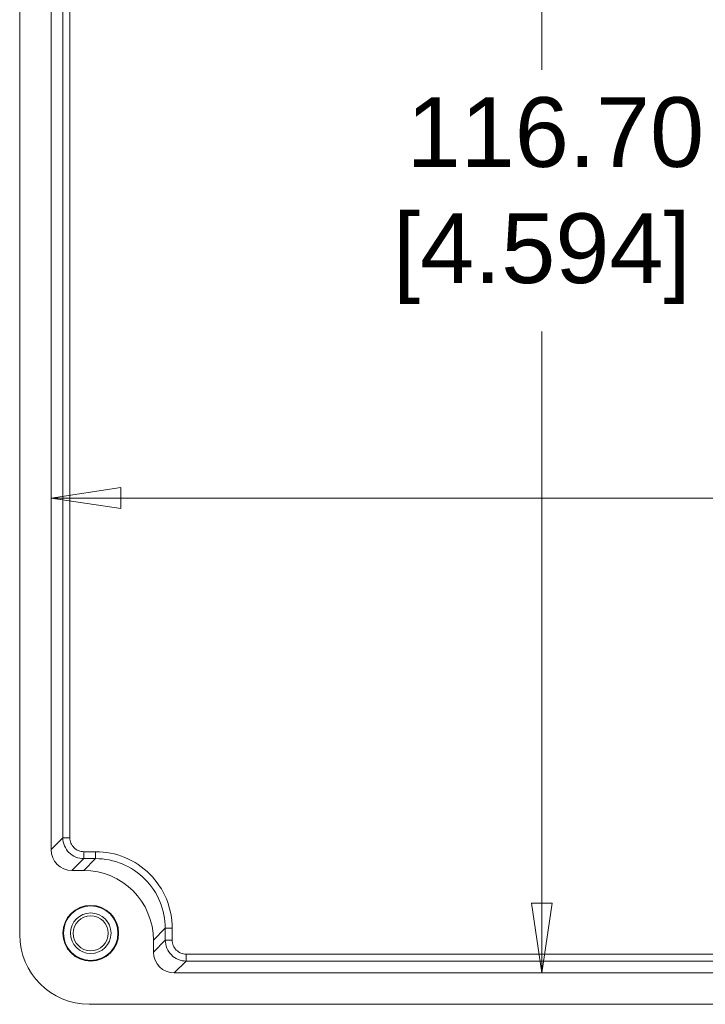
# Model space of a CAD drawing. Header units: millimetres. Extents: x 23 to 674, y 24 to 517.
# Tile 14 of 26: x 272 to 321, y 188 to 258. Entities that reach past the tile are written whole.
import ezdxf

# ---------------------------------------------------------------- set-up
doc = ezdxf.new("R2010")
doc.units = ezdxf.units.MM
doc.header["$LTSCALE"] = 2.5
for name, color, linetype, lineweight in [('Dimension (ANSI)', 7, 'Continuous', 9), ('Visible (ANSI)', 7, 'Continuous', 9), ('Visible Narrow (ANSI)', 7, 'Continuous', 9)]:
    doc.layers.add(name, color=color, linetype=linetype, lineweight=lineweight)
doc.styles.add('Note Text (ANSI)', font='arial.ttf')
doc.dimstyles.new('Default - mm (ANSI)', dxfattribs={"dimscale": 2.5, "dimtxt": 2, "dimasz": 2, "dimexe": 3.175, "dimexo": 1, "dimgap": 0.8, "dimtad": 0, "dimtih": 1, "dimtoh": 1, "dimrnd": 1e-08, "dimzin": 4, "dimdsep": 46, "dimtxsty": 'Note Text (ANSI)', "dimblk": 'Filled-1', "dimcen": 0.09, "dimdle": 10, "dimclrd": 256, "dimclre": 256, "dimclrt": 256, "dimadec": 1, "dimazin": 0, "dimtfac": 1.524, "dimtofl": 0, "dimtmove": 0, "dimatfit": 3, "dimfxl": 0, "dimtolj": 1, "dimtzin": 0, "dimlwd": -1, "dimlwe": -1, "dimarcsym": 0})

# ---------------------------------------------------------------- blocks, each defined once
blk = doc.blocks.new('Filled-1')
at = {"color": 0}
for p, q in [((0, 0), (-1, 0.15)), ((-1, 0.15), (-1, -0.15)), ((-1, 0), (0, 0)), ((-1, -0.15), (0, 0))]:
    blk.add_line(p, q, dxfattribs=at)
at = {"color": 0, "flags": 128}
blk.add_lwpolyline([(-1, -0.15), (0, 0), (-1, 0.15), (-1, -0.15)], dxfattribs=at)
at = {"color": 0}
blk.add_solid([(-1, -0.15), (0, 0), (-1, 0.15), (-1, -0.15)], dxfattribs=at)
blk = doc.blocks.new('*D23')
at = {"layer": 'Defpoints', "color": 0, "transparency": 16777216}
for p in [(282.885, 306.463), (282.885, 189.763), (309.261, 189.763)]:
    blk.add_point(p, dxfattribs=at)
at = {"layer": 'Dimension (ANSI)', "transparency": 16777216}
for p, q in [((309.261, 301.463), (309.261, 254.553)), ((309.261, 194.763), (309.261, 235.791))]:
    blk.add_line(p, q, dxfattribs=at)
at = {"layer": 'Dimension (ANSI)', "transparency": 16777216, "xscale": 5, "yscale": 5, "zscale": 5}
for p, rotation in [((309.261, 306.463), 90), ((309.261, 189.763), 270)]:
    blk.add_blockref('Filled-1', p, dxfattribs=dict(at, rotation=rotation))
at = {"layer": 'Dimension (ANSI)', "transparency": 16777216, "insert": (309.261, 245.172), "char_height": 5, "attachment_point": 5, "style": 'Note Text (ANSI)'}
blk.add_mtext('\\A1; 116.70\\P[4.594]', dxfattribs=at)
blk = doc.blocks.new('*D24')
at = {"layer": 'Defpoints', "color": 0, "transparency": 16777216}
for p in [(414.736, 223.83), (274.036, 198.613), (414.736, 198.613)]:
    blk.add_point(p, dxfattribs=at)
at = {"layer": 'Dimension (ANSI)', "transparency": 16777216}
for p, q in [((279.036, 223.83), (327.1, 223.83)), ((409.736, 223.83), (354.07, 223.83))]:
    blk.add_line(p, q, dxfattribs=at)
at = {"layer": 'Dimension (ANSI)', "transparency": 16777216, "xscale": 5, "yscale": 5, "zscale": 5, "rotation": 180}
blk.add_blockref('Filled-1', (274.036, 223.83), dxfattribs=at)
at = {"layer": 'Dimension (ANSI)', "transparency": 16777216, "xscale": 5, "yscale": 5, "zscale": 5}
blk.add_blockref('Filled-1', (414.736, 223.83), dxfattribs=at)
at = {"layer": 'Dimension (ANSI)', "transparency": 16777216, "insert": (340.585, 223.83), "char_height": 5, "attachment_point": 5, "style": 'Note Text (ANSI)'}
blk.add_mtext('\\A1; 140.70\\P[5.539]', dxfattribs=at)

msp = doc.modelspace()

# ---------------------------------------------------------------- linework, layer by layer
at = {"layer": 'Visible (ANSI)'}
for p, q in [((271.7858, 192.5115), (271.7858, 303.7149)), ((274.0358, 297.6137), (274.0358, 198.6127)), ((275.5353, 197.1132), (276.3875, 197.1132)), ((281.3858, 192.1149), (281.3858, 191.2627)), ((282.8853, 189.7632), (405.8863, 189.7632)), ((411.9875, 187.5132), (276.7841, 187.5132))]:
    msp.add_line(p, q, dxfattribs=at)
for radius in [2, 1.9651, 1.9551, 1.4564, 1.2556]:
    msp.add_circle((276.8858, 192.6132), radius, dxfattribs=at)
for centre, major_axis, start_param, end_param in [((275.5363, 198.6137), (1.0614, 1.0614), 2.3565371, 3.9266482), ((276.3841, 192.1115), (-3.538, -3.538), 2.3565371, 3.9266482), ((276.7875, 192.5149), (-3.538, -3.538), 5.4981298, 7.0682409), ((282.8863, 191.2637), (1.0614, 1.0614), 2.3565371, 3.9266482)]:
    msp.add_ellipse(centre, major_axis=major_axis, ratio=0.999315, start_param=start_param, end_param=end_param, dxfattribs=at)
at = {"layer": 'Visible Narrow (ANSI)'}
for p, q in [((274.8859, 199.4628), (274.8859, 296.7636)), ((275.3857, 296.7636), (275.3857, 199.4628)), ((274.0358, 198.6127), (274.8859, 199.4628)), ((275.3857, 199.4628), (274.8859, 199.4628)), ((276.3854, 197.9633), (275.5353, 197.1132)), ((276.3854, 198.4631), (277.2376, 198.4631)), ((276.3854, 198.4631), (276.3854, 197.9633)), ((277.2376, 197.9633), (276.3854, 197.9633)), ((276.3875, 197.1132), (277.2376, 197.9633)), ((277.2376, 198.4631), (277.2376, 197.9633)), ((282.2359, 192.965), (281.3858, 192.1149)), ((282.2359, 192.1128), (282.2359, 192.965)), ((282.7357, 192.965), (282.2359, 192.965)), ((282.7357, 192.965), (282.7357, 192.1128)), ((281.3858, 191.2627), (282.2359, 192.1128)), ((282.7357, 192.1128), (282.2359, 192.1128)), ((283.7354, 191.1131), (405.0362, 191.1131)), ((283.7354, 190.6133), (283.7354, 191.1131)), ((283.7354, 190.6133), (282.8853, 189.7632)), ((405.0362, 190.6133), (283.7354, 190.6133))]:
    msp.add_line(p, q, dxfattribs=at)
for points, knots in [([(276.3854, 197.9633), (276.189, 197.9633), (275.9929, 198.0024), (275.6302, 198.1526), (275.4639, 198.2638), (275.1864, 198.5413), (275.0752, 198.7076), (274.925, 199.0703), (274.8859, 199.2664), (274.8859, 199.4628)], [2.3565371, 2.3565371, 2.3565371, 2.3565371, 2.7490649, 2.7490649, 3.1415927, 3.1415927, 3.5341204, 3.5341204, 3.9266482, 3.9266482, 3.9266482, 3.9266482]), ([(275.3857, 199.4628), (275.3857, 199.3318), (275.4117, 199.2011), (275.4618, 199.0802), (275.5118, 198.9593), (275.5859, 198.8484), (275.6784, 198.7559), (275.771, 198.6633), (275.8818, 198.5892), (276.0027, 198.5392), (276.1236, 198.4891), (276.2544, 198.4631), (276.3854, 198.4631)], [2.3565371, 2.3565371, 2.3565371, 2.3565371, 2.7490649, 2.7490649, 2.7490649, 3.1415927, 3.1415927, 3.1415927, 3.5341204, 3.5341204, 3.5341204, 3.9266482, 3.9266482, 3.9266482, 3.9266482]), ([(277.2376, 198.4631), (277.9576, 198.4631), (278.677, 198.32), (280.0068, 197.7693), (280.6167, 197.3618), (281.6344, 196.3441), (282.0419, 195.7342), (282.5926, 194.4044), (282.7357, 193.685), (282.7357, 192.965)], [2.3565371, 2.3565371, 2.3565371, 2.3565371, 2.7490649, 2.7490649, 3.1415927, 3.1415927, 3.5341204, 3.5341204, 3.9266482, 3.9266482, 3.9266482, 3.9266482]), ([(282.2359, 192.965), (282.2359, 193.6196), (282.1059, 194.2736), (281.8556, 194.8781), (281.6053, 195.4826), (281.2348, 196.0371), (280.7723, 196.4997), (280.3097, 196.9623), (279.7552, 197.3327), (279.1507, 197.583), (278.5462, 197.8333), (277.8922, 197.9633), (277.2376, 197.9633)], [2.3565371, 2.3565371, 2.3565371, 2.3565371, 2.7490649, 2.7490649, 2.7490649, 3.1415927, 3.1415927, 3.1415927, 3.5341204, 3.5341204, 3.5341204, 3.9266482, 3.9266482, 3.9266482, 3.9266482]), ([(283.7354, 190.6133), (283.539, 190.6133), (283.3429, 190.6524), (282.9802, 190.8026), (282.8139, 190.9138), (282.5364, 191.1913), (282.4252, 191.3576), (282.275, 191.7203), (282.2359, 191.9164), (282.2359, 192.1128)], [2.3565371, 2.3565371, 2.3565371, 2.3565371, 2.7490649, 2.7490649, 3.1415927, 3.1415927, 3.5341204, 3.5341204, 3.9266482, 3.9266482, 3.9266482, 3.9266482]), ([(282.7357, 192.1128), (282.7357, 191.9818), (282.7617, 191.8511), (282.8118, 191.7302), (282.8618, 191.6093), (282.9359, 191.4984), (283.0284, 191.4059), (283.121, 191.3133), (283.2318, 191.2392), (283.3527, 191.1892), (283.4736, 191.1391), (283.6044, 191.1131), (283.7354, 191.1131)], [2.3565371, 2.3565371, 2.3565371, 2.3565371, 2.7490649, 2.7490649, 2.7490649, 3.1415927, 3.1415927, 3.1415927, 3.5341204, 3.5341204, 3.5341204, 3.9266482, 3.9266482, 3.9266482, 3.9266482])]:
    msp.add_open_spline(points, degree=3, knots=knots, dxfattribs=at)

# ---------------------------------------------------------------- dimensions: what is measured, and where the dimension line sits
at = {"layer": 'Dimension (ANSI)'}
for base, p1, p2, angle, text, override, picture, middle in [((309.2609, 189.7632), (282.8853, 306.4632), (282.8853, 189.7632), 90, ' <>\\X[4.594]', {"dimgap": 0.8, "dimdec": 2, "dimpost": '\\X', "dimse1": 1, "dimse2": 1, "dimtol": 0, "dimlim": 0, "dimtp": 0, "dimtm": 0, "dimtdec": 2, "dimatfit": 1}, '*D23', (309.2609, 245.1718)), ((414.7358, 223.8304), (274.0358, 198.6127), (414.7358, 198.6127), 180, ' <>\\X[5.539]', {"dimgap": 0.8, "dimtih": 0, "dimtoh": 0, "dimdec": 2, "dimpost": '\\X', "dimse1": 1, "dimse2": 1, "dimtol": 0, "dimlim": 0, "dimtp": 0, "dimtm": 0, "dimtdec": 2, "dimatfit": 1}, '*D24', (340.5848, 223.8304))]:
    dim = msp.add_linear_dim(base=base, p1=p1, p2=p2, angle=angle, text=text, dimstyle='Default - mm (ANSI)', override=override, dxfattribs=at)
    dim.commit()
    dim.dimension.update_dxf_attribs({"geometry": picture, "text_midpoint": middle, "dimtype": 160})

doc.saveas('drawing.dxf')
